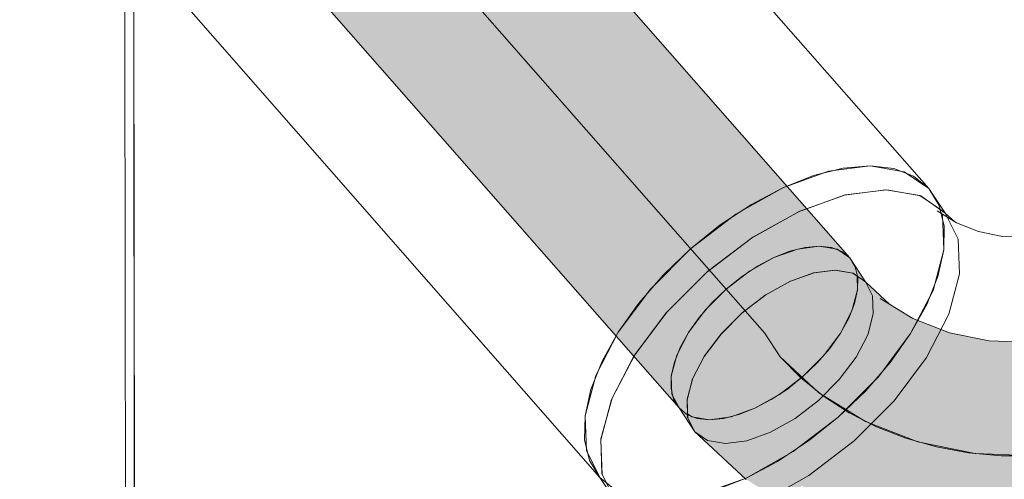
# Model space of a CAD drawing. Header units: millimetres. Extents: x -70269 to 35056, y -51814 to 48966.
# Tile 154 of 220: x -31958 to -31491, y 28676 to 28894. Entities that reach past the tile are written whole.
import ezdxf

# ---------------------------------------------------------------- set-up
doc = ezdxf.new("R2010")
doc.units = ezdxf.units.MM
doc.set_wipeout_variables(frame=1)
doc.linetypes.add('Wipeout_Contour', pattern=[1000, 0, -1000])
doc.layers.add('420-K Ściany', color=7, linetype='Continuous')
doc.layers.add('510-I Elektryczne', color=7, linetype='Continuous')
for name, color, linetype, lineweight, true_color in [('420-K Ściany_Nr_pióra__95', 7, 'Continuous', 20, 0x7c7c7c), ('460 - Stropy_Nr_pióra__95', 7, 'Continuous', 13, 0x7c7c7c), ('510-I Elektryczne_Nr_pióra__172', 7, 'Continuous', 20, 0x663200), ('Nowe_460 - Stropy_Nr_pióra__95', 7, 'Continuous', 13, 0x7c7c7c)]:
    doc.layers.add(name, color=color, linetype=linetype, lineweight=lineweight, true_color=true_color)
doc.layers.add('510-I Elektryczne_Nr_pióra__19', color=255, linetype='Continuous', lineweight=30)
doc.layers.add('XREF', color=8, linetype='Continuous', lineweight=9)

# ---------------------------------------------------------------- blocks, each defined once
blk = doc.blocks.new('parter 2025.10.15')
at = {"layer": '510-I Elektryczne', "linetype": 'Continuous', "lineweight": 5}
for points in [[(667.724, 2357.8), (667.058, 2357.74), (687.54, 2334.396), (688.206, 2334.456)], [(667.724, 2357.8), (667.058, 2357.74), (687.54, 2334.396), (688.206, 2334.456)], [(668.311, 2357.734), (667.724, 2357.8), (688.206, 2334.456), (688.793, 2334.39)], [(668.311, 2357.734), (667.724, 2357.8), (688.206, 2334.456), (688.793, 2334.39)], [(666.333, 2357.557), (665.572, 2357.256), (686.053, 2333.912), (686.815, 2334.213)], [(666.333, 2357.557), (665.572, 2357.256), (686.053, 2333.912), (686.815, 2334.213)], [(667.058, 2357.74), (666.333, 2357.557), (686.815, 2334.213), (687.54, 2334.396)], [(667.058, 2357.74), (666.333, 2357.557), (686.815, 2334.213), (687.54, 2334.396)], [(668.801, 2357.546), (668.311, 2357.734), (688.793, 2334.39), (689.282, 2334.201)], [(668.801, 2357.546), (668.311, 2357.734), (688.793, 2334.39), (689.282, 2334.201)], [(669.179, 2357.239), (668.801, 2357.546), (689.282, 2334.201), (689.66, 2333.895)], [(669.179, 2357.239), (668.801, 2357.546), (689.282, 2334.201), (689.66, 2333.895)], [(664.796, 2356.847), (664.031, 2356.341), (684.512, 2332.996), (685.278, 2333.502)], [(664.796, 2356.847), (664.031, 2356.341), (684.512, 2332.996), (685.278, 2333.502)], [(665.572, 2357.256), (664.796, 2356.847), (685.278, 2333.502), (686.053, 2333.912)], [(665.572, 2357.256), (664.796, 2356.847), (685.278, 2333.502), (686.053, 2333.912)], [(664.031, 2356.341), (663.298, 2355.754), (683.78, 2332.41), (684.512, 2332.996)], [(664.031, 2356.341), (663.298, 2355.754), (683.78, 2332.41), (684.512, 2332.996)], [(663.298, 2355.754), (662.621, 2355.104), (683.103, 2331.76), (683.78, 2332.41)], [(663.298, 2355.754), (662.621, 2355.104), (683.103, 2331.76), (683.78, 2332.41)], [(662.621, 2355.104), (662.02, 2354.41), (682.501, 2331.066), (683.103, 2331.76)], [(662.621, 2355.104), (662.02, 2354.41), (682.501, 2331.066), (683.103, 2331.76)], [(662.02, 2354.41), (661.513, 2353.695), (681.994, 2330.351), (682.501, 2331.066)], [(661.513, 2353.695), (661.115, 2352.979), (681.597, 2329.635), (681.994, 2330.351)], [(661.513, 2353.695), (661.115, 2352.979), (681.597, 2329.635), (681.994, 2330.351)], [(661.115, 2352.979), (660.839, 2352.284), (681.321, 2328.94), (681.597, 2329.635)], [(661.115, 2352.979), (660.839, 2352.284), (681.321, 2328.94), (681.597, 2329.635)], [(660.839, 2352.284), (660.694, 2351.631), (681.175, 2328.287), (681.321, 2328.94)], [(660.839, 2352.284), (660.694, 2351.631), (681.175, 2328.287), (681.321, 2328.94)], [(660.694, 2351.631), (660.682, 2351.041), (681.164, 2327.697), (681.175, 2328.287)], [(660.694, 2351.631), (660.682, 2351.041), (681.164, 2327.697), (681.175, 2328.287)], [(660.682, 2351.041), (660.806, 2350.531), (681.288, 2327.187), (681.164, 2327.697)], [(660.682, 2351.041), (660.806, 2350.531), (681.288, 2327.187), (681.164, 2327.697)], [(660.806, 2350.531), (661.06, 2350.116), (681.542, 2326.772), (681.288, 2327.187)], [(660.806, 2350.531), (661.06, 2350.116), (681.542, 2326.772), (681.288, 2327.187)], [(686.815, 2334.213), (689.606, 2331.033), (689.882, 2331.727), (687.54, 2334.396)], [(686.815, 2334.213), (689.606, 2331.033), (689.882, 2331.727), (687.54, 2334.396)], [(688.206, 2334.456), (687.184, 2334.32), (687.931, 2333.186), (688.953, 2333.322)], [(688.206, 2334.456), (687.184, 2334.32), (687.931, 2333.186), (688.953, 2333.322)], [(687.54, 2334.396), (689.882, 2331.727), (690.027, 2332.38), (688.206, 2334.456)], [(687.54, 2334.396), (689.882, 2331.727), (690.027, 2332.38), (688.206, 2334.456)], [(688.206, 2334.456), (690.027, 2332.38), (690.039, 2332.97), (688.793, 2334.39)], [(689.051, 2334.311), (688.206, 2334.456), (688.953, 2333.322), (689.798, 2333.178)], [(688.206, 2334.456), (690.027, 2332.38), (690.039, 2332.97), (688.793, 2334.39)], [(689.051, 2334.311), (688.206, 2334.456), (688.953, 2333.322), (689.798, 2333.178)], [(688.793, 2334.39), (690.039, 2332.97), (689.915, 2333.48), (689.282, 2334.201)], [(688.793, 2334.39), (690.039, 2332.97), (689.915, 2333.48), (689.282, 2334.201)], [(686.053, 2333.912), (684.893, 2333.261), (685.64, 2332.127), (686.801, 2332.779)], [(686.053, 2333.912), (684.893, 2333.261), (685.64, 2332.127), (686.801, 2332.779)], [(685.278, 2333.502), (688.701, 2329.601), (689.208, 2330.317), (686.053, 2333.912)], [(685.278, 2333.502), (688.701, 2329.601), (689.208, 2330.317), (686.053, 2333.912)], [(687.184, 2334.32), (686.053, 2333.912), (686.801, 2332.779), (687.931, 2333.186)], [(687.184, 2334.32), (686.053, 2333.912), (686.801, 2332.779), (687.931, 2333.186)], [(686.053, 2333.912), (689.208, 2330.317), (689.606, 2331.033), (686.815, 2334.213)], [(686.053, 2333.912), (689.208, 2330.317), (689.606, 2331.033), (686.815, 2334.213)], [(689.66, 2333.895), (689.051, 2334.311), (689.798, 2333.178), (690.408, 2332.762)], [(689.66, 2333.895), (689.051, 2334.311), (689.798, 2333.178), (690.408, 2332.762)], [(689.282, 2334.201), (689.915, 2333.48), (689.66, 2333.895)], [(689.282, 2334.201), (689.915, 2333.48), (689.66, 2333.895)], [(684.512, 2332.996), (688.1, 2328.908), (688.701, 2329.601), (685.278, 2333.502)], [(684.512, 2332.996), (688.1, 2328.908), (688.701, 2329.601), (685.278, 2333.502)], [(684.893, 2333.261), (683.78, 2332.41), (684.527, 2331.276), (685.64, 2332.127)], [(684.893, 2333.261), (683.78, 2332.41), (684.527, 2331.276), (685.64, 2332.127)], [(683.78, 2332.41), (687.423, 2328.258), (688.1, 2328.908), (684.512, 2332.996)], [(683.78, 2332.41), (687.423, 2328.258), (688.1, 2328.908), (684.512, 2332.996)], [(687.962, 2333.194), (686.834, 2332.794), (688.506, 2331.242), (689.48, 2331.786)], [(687.962, 2333.194), (686.834, 2332.794), (688.506, 2331.242), (689.48, 2331.786)], [(687.962, 2333.194), (689.48, 2331.786), (690.365, 2332.037), (688.98, 2333.322)], [(687.962, 2333.194), (689.48, 2331.786), (690.365, 2332.037), (688.98, 2333.322)], [(688.98, 2333.322), (690.365, 2332.037), (691.102, 2331.978), (689.819, 2333.169)], [(688.98, 2333.322), (690.365, 2332.037), (691.102, 2331.978), (689.819, 2333.169)], [(690.421, 2332.746), (689.819, 2333.169), (691.102, 2331.978), (691.539, 2331.709)], [(690.421, 2332.746), (689.819, 2333.169), (691.102, 2331.978), (691.539, 2331.709)], [(690.001, 2333.039), (690.027, 2332.38), (690.775, 2331.247), (690.741, 2332.103), (690.224, 2332.887)], [(690.001, 2333.039), (690.027, 2332.38), (690.775, 2331.247), (690.741, 2332.103), (690.224, 2332.887)], [(686.834, 2332.794), (685.673, 2332.149), (687.511, 2330.443), (688.506, 2331.242)], [(686.834, 2332.794), (685.673, 2332.149), (687.511, 2330.443), (688.506, 2331.242)], [(690.408, 2332.762), (690.224, 2332.887), (690.741, 2332.103)], [(690.408, 2332.762), (690.224, 2332.887), (690.741, 2332.103)], [(683.78, 2332.41), (682.791, 2331.417), (683.539, 2330.284), (684.527, 2331.276)], [(683.78, 2332.41), (682.791, 2331.417), (683.539, 2330.284), (684.527, 2331.276)], [(683.103, 2331.76), (686.69, 2327.671), (687.423, 2328.258), (683.78, 2332.41)], [(683.103, 2331.76), (686.69, 2327.671), (687.423, 2328.258), (683.78, 2332.41)], [(685.673, 2332.149), (684.558, 2331.303), (686.561, 2329.443), (687.511, 2330.443)], [(685.673, 2332.149), (684.558, 2331.303), (686.561, 2329.443), (687.511, 2330.443)], [(690.365, 2332.037), (689.48, 2331.786), (691.303, 2330.66), (692.029, 2331.01)], [(690.365, 2332.037), (689.48, 2331.786), (691.303, 2330.66), (692.029, 2331.01)], [(689.759, 2331.384), (690.507, 2330.251), (690.775, 2331.247), (690.027, 2332.38)], [(689.759, 2331.384), (690.507, 2330.251), (690.775, 2331.247), (690.027, 2332.38)], [(690.365, 2332.037), (692.029, 2331.01), (692.644, 2331.027), (691.102, 2331.978)], [(690.365, 2332.037), (692.029, 2331.01), (692.644, 2331.027), (691.102, 2331.978)], [(682.501, 2331.066), (685.925, 2327.165), (686.69, 2327.671), (683.103, 2331.76)], [(682.501, 2331.066), (685.925, 2327.165), (686.69, 2327.671), (683.103, 2331.76)], [(688.506, 2331.242), (690.515, 2330.002), (691.303, 2330.66), (689.48, 2331.786)], [(688.506, 2331.242), (690.515, 2330.002), (691.303, 2330.66), (689.48, 2331.786)], [(682.791, 2331.417), (681.994, 2330.351), (682.742, 2329.217), (683.539, 2330.284)], [(682.791, 2331.417), (681.994, 2330.351), (682.742, 2329.217), (683.539, 2330.284)], [(684.558, 2331.303), (683.565, 2330.313), (685.722, 2328.311), (686.561, 2329.443)], [(684.558, 2331.303), (683.565, 2330.313), (685.722, 2328.311), (686.561, 2329.443)], [(688.506, 2331.242), (687.511, 2330.443), (689.719, 2329.08), (690.515, 2330.002)], [(688.506, 2331.242), (687.511, 2330.443), (689.719, 2329.08), (690.515, 2330.002)], [(689.208, 2330.317), (689.956, 2329.183), (690.507, 2330.251), (689.759, 2331.384)], [(689.208, 2330.317), (689.956, 2329.183), (690.507, 2330.251), (689.759, 2331.384)], [(681.994, 2330.351), (685.149, 2326.755), (685.925, 2327.165), (682.501, 2331.066)], [(681.994, 2330.351), (685.149, 2326.755), (685.925, 2327.165), (682.501, 2331.066)], [(691.303, 2330.66), (690.515, 2330.002), (692.792, 2329.116), (693.37, 2329.856)], [(691.303, 2330.66), (690.515, 2330.002), (692.792, 2329.116), (693.37, 2329.856)], [(692.029, 2331.01), (691.303, 2330.66), (693.37, 2329.856), (693.915, 2330.276)], [(692.029, 2331.01), (691.303, 2330.66), (693.37, 2329.856), (693.915, 2330.276)], [(692.644, 2331.027), (692.029, 2331.01), (693.915, 2330.276), (694.392, 2330.347)], [(692.644, 2331.027), (692.029, 2331.01), (693.915, 2330.276), (694.392, 2330.347)], [(681.994, 2330.351), (681.443, 2329.283), (682.191, 2328.15), (682.742, 2329.217)], [(681.994, 2330.351), (681.443, 2329.283), (682.191, 2328.15), (682.742, 2329.217)], [(681.597, 2329.635), (684.387, 2326.454), (685.149, 2326.755), (681.994, 2330.351)], [(681.597, 2329.635), (684.387, 2326.454), (685.149, 2326.755), (681.994, 2330.351)], [(683.565, 2330.313), (682.761, 2329.248), (685.052, 2327.122), (685.722, 2328.311)], [(683.565, 2330.313), (682.761, 2329.248), (685.052, 2327.122), (685.722, 2328.311)], [(687.511, 2330.443), (686.561, 2329.443), (688.968, 2327.958), (689.719, 2329.08)], [(687.511, 2330.443), (686.561, 2329.443), (688.968, 2327.958), (689.719, 2329.08)], [(688.411, 2329.25), (689.159, 2328.117), (689.956, 2329.183), (689.208, 2330.317)], [(688.411, 2329.25), (689.159, 2328.117), (689.956, 2329.183), (689.208, 2330.317)], [(693.915, 2330.276), (693.37, 2329.856), (695.609, 2329.402), (695.959, 2329.861)], [(693.915, 2330.276), (693.37, 2329.856), (695.609, 2329.402), (695.959, 2329.861)], [(694.392, 2330.347), (693.915, 2330.276), (695.959, 2329.861), (696.285, 2329.962)], [(694.392, 2330.347), (693.915, 2330.276), (695.959, 2329.861), (696.285, 2329.962)], [(690.515, 2330.002), (689.719, 2329.08), (692.221, 2328.107), (692.792, 2329.116)], [(690.515, 2330.002), (689.719, 2329.08), (692.221, 2328.107), (692.792, 2329.116)], [(693.37, 2329.856), (692.792, 2329.116), (695.259, 2328.615), (695.609, 2329.402)], [(693.37, 2329.856), (692.792, 2329.116), (695.259, 2328.615), (695.609, 2329.402)], [(695.959, 2329.861), (695.609, 2329.402), (697.943, 2329.311), (698.089, 2329.779)], [(695.959, 2329.861), (695.609, 2329.402), (697.943, 2329.311), (698.089, 2329.779)], [(696.285, 2329.962), (695.959, 2329.861), (698.089, 2329.779), (698.259, 2329.886)], [(696.285, 2329.962), (695.959, 2329.861), (698.089, 2329.779), (698.259, 2329.886)], [(681.443, 2329.283), (681.175, 2328.287), (681.923, 2327.154), (682.191, 2328.15)], [(681.443, 2329.283), (681.175, 2328.287), (681.923, 2327.154), (682.191, 2328.15)], [(681.321, 2328.94), (683.663, 2326.271), (684.387, 2326.454), (681.597, 2329.635)], [(681.321, 2328.94), (683.663, 2326.271), (684.387, 2326.454), (681.597, 2329.635)], [(682.761, 2329.248), (682.203, 2328.18), (684.595, 2325.96), (685.052, 2327.122)], [(682.761, 2329.248), (682.203, 2328.18), (684.595, 2325.96), (685.052, 2327.122)], [(686.561, 2329.443), (685.722, 2328.311), (688.315, 2326.71), (688.968, 2327.958)], [(686.561, 2329.443), (685.722, 2328.311), (688.315, 2326.71), (688.968, 2327.958)], [(687.423, 2328.258), (688.17, 2327.124), (689.159, 2328.117), (688.411, 2329.25)], [(687.423, 2328.258), (688.17, 2327.124), (689.159, 2328.117), (688.411, 2329.25)], [(695.609, 2329.402), (695.259, 2328.615), (697.83, 2328.516), (697.943, 2329.311)], [(695.609, 2329.402), (695.259, 2328.615), (697.83, 2328.516), (697.943, 2329.311)], [(681.175, 2328.287), (682.997, 2326.211), (683.663, 2326.271), (681.321, 2328.94)], [(681.175, 2328.287), (682.997, 2326.211), (683.663, 2326.271), (681.321, 2328.94)], [(689.719, 2329.08), (688.968, 2327.958), (691.697, 2326.896), (692.221, 2328.107)], [(689.719, 2329.08), (688.968, 2327.958), (691.697, 2326.896), (692.221, 2328.107)], [(692.792, 2329.116), (692.221, 2328.107), (694.932, 2327.556), (695.259, 2328.615)], [(692.792, 2329.116), (692.221, 2328.107), (694.932, 2327.556), (695.259, 2328.615)], [(681.164, 2327.697), (682.41, 2326.277), (682.997, 2326.211), (681.175, 2328.287)], [(681.164, 2327.697), (682.41, 2326.277), (682.997, 2326.211), (681.175, 2328.287)], [(681.175, 2328.287), (681.209, 2327.431), (681.957, 2326.298), (681.923, 2327.154)], [(681.175, 2328.287), (681.209, 2327.431), (681.957, 2326.298), (681.923, 2327.154)], [(685.722, 2328.311), (685.052, 2327.122), (687.804, 2325.424), (688.315, 2326.71)], [(685.722, 2328.311), (685.052, 2327.122), (687.804, 2325.424), (688.315, 2326.71)], [(695.259, 2328.615), (694.932, 2327.556), (697.759, 2327.447), (697.83, 2328.516)], [(695.259, 2328.615), (694.932, 2327.556), (697.759, 2327.447), (697.83, 2328.516)], [(681.926, 2327.181), (684.382, 2324.901), (684.595, 2325.96), (682.203, 2328.18)], [(681.926, 2327.181), (684.382, 2324.901), (684.595, 2325.96), (682.203, 2328.18)], [(686.31, 2327.407), (687.058, 2326.273), (688.17, 2327.124), (687.423, 2328.258)], [(686.31, 2327.407), (687.058, 2326.273), (688.17, 2327.124), (687.423, 2328.258)], [(688.968, 2327.958), (688.315, 2326.71), (691.254, 2325.567), (691.697, 2326.896)], [(688.968, 2327.958), (688.315, 2326.71), (691.254, 2325.567), (691.697, 2326.896)], [(692.221, 2328.107), (691.697, 2326.896), (694.652, 2326.296), (694.932, 2327.556)], [(692.221, 2328.107), (691.697, 2326.896), (694.652, 2326.296), (694.932, 2327.556)], [(682.41, 2326.277), (681.164, 2327.697), (681.288, 2327.187), (681.92, 2326.466)], [(682.41, 2326.277), (681.164, 2327.697), (681.288, 2327.187), (681.92, 2326.466)], [(681.209, 2327.431), (681.542, 2326.772), (682.29, 2325.639), (681.957, 2326.298)], [(681.209, 2327.431), (681.542, 2326.772), (682.29, 2325.639), (681.957, 2326.298)], [(685.149, 2326.755), (685.897, 2325.622), (687.058, 2326.273), (686.31, 2327.407)], [(685.149, 2326.755), (685.897, 2325.622), (687.058, 2326.273), (686.31, 2327.407)], [(694.932, 2327.556), (694.652, 2326.296), (697.734, 2326.177), (697.759, 2327.447)], [(694.932, 2327.556), (694.652, 2326.296), (697.734, 2326.177), (697.759, 2327.447)], [(681.288, 2327.187), (681.542, 2326.772), (681.92, 2326.466)], [(681.288, 2327.187), (681.542, 2326.772), (681.92, 2326.466)], [(684.382, 2324.901), (681.926, 2327.181), (681.951, 2326.319), (684.429, 2324.02)], [(684.382, 2324.901), (681.926, 2327.181), (681.951, 2326.319), (684.429, 2324.02)], [(685.052, 2327.122), (684.595, 2325.96), (687.469, 2324.185), (687.804, 2325.424)], [(685.052, 2327.122), (684.595, 2325.96), (687.469, 2324.185), (687.804, 2325.424)], [(691.697, 2326.896), (691.254, 2325.567), (694.437, 2324.921), (694.652, 2326.296)], [(691.697, 2326.896), (691.254, 2325.567), (694.437, 2324.921), (694.652, 2326.296)], [(682.152, 2326.356), (681.949, 2326.495), (681.957, 2326.298), (682.29, 2325.639), (682.899, 2325.223)], [(682.152, 2326.356), (681.949, 2326.495), (681.957, 2326.298), (682.29, 2325.639), (682.899, 2325.223)], [(684.019, 2326.347), (684.766, 2325.214), (685.897, 2325.622), (685.149, 2326.755)], [(684.019, 2326.347), (684.766, 2325.214), (685.897, 2325.622), (685.149, 2326.755)], [(688.315, 2326.71), (687.804, 2325.424), (690.923, 2324.21), (691.254, 2325.567)], [(688.315, 2326.71), (687.804, 2325.424), (690.923, 2324.21), (691.254, 2325.567)], [(681.951, 2326.319), (682.276, 2325.654), (684.732, 2323.375), (684.429, 2324.02)], [(681.951, 2326.319), (682.276, 2325.654), (684.732, 2323.375), (684.429, 2324.02)], [(682.152, 2326.356), (682.899, 2325.223), (683.744, 2325.078), (682.997, 2326.211)], [(682.152, 2326.356), (682.899, 2325.223), (683.744, 2325.078), (682.997, 2326.211)], [(682.997, 2326.211), (683.744, 2325.078), (684.766, 2325.214), (684.019, 2326.347)], [(682.997, 2326.211), (683.744, 2325.078), (684.766, 2325.214), (684.019, 2326.347)], [(684.595, 2325.96), (684.382, 2324.901), (687.333, 2323.08), (687.469, 2324.185)], [(684.595, 2325.96), (684.382, 2324.901), (687.333, 2323.08), (687.469, 2324.185)], [(694.652, 2326.296), (694.437, 2324.921), (697.756, 2324.793), (697.734, 2326.177)], [(694.652, 2326.296), (694.437, 2324.921), (697.756, 2324.793), (697.734, 2326.177)], [(691.254, 2325.567), (690.923, 2324.21), (694.302, 2323.524), (694.437, 2324.921)], [(691.254, 2325.567), (690.923, 2324.21), (694.302, 2323.524), (694.437, 2324.921)], [(687.804, 2325.424), (687.469, 2324.185), (690.727, 2322.918), (690.923, 2324.21)], [(687.804, 2325.424), (687.469, 2324.185), (690.727, 2322.918), (690.923, 2324.21)], [(684.382, 2324.901), (684.429, 2324.02), (687.407, 2322.182), (687.333, 2323.08)], [(684.382, 2324.901), (684.429, 2324.02), (687.407, 2322.182), (687.333, 2323.08)], [(694.437, 2324.921), (694.302, 2323.524), (697.825, 2323.388), (697.756, 2324.793)], [(694.437, 2324.921), (694.302, 2323.524), (697.825, 2323.388), (697.756, 2324.793)], [(687.469, 2324.185), (687.333, 2323.08), (690.678, 2321.779), (690.727, 2322.918)], [(687.469, 2324.185), (687.333, 2323.08), (690.678, 2321.779), (690.727, 2322.918)], [(690.923, 2324.21), (690.727, 2322.918), (694.256, 2322.201), (694.302, 2323.524)], [(690.923, 2324.21), (690.727, 2322.918), (694.256, 2322.201), (694.302, 2323.524)], [(687.407, 2322.182), (684.429, 2324.02), (684.732, 2323.375), (687.683, 2321.553)], [(687.407, 2322.182), (684.429, 2324.02), (684.732, 2323.375), (687.683, 2321.553)], [(694.302, 2323.524), (694.256, 2322.201), (697.935, 2322.059), (697.825, 2323.388)], [(694.302, 2323.524), (694.256, 2322.201), (697.935, 2322.059), (697.825, 2323.388)]]:
    blk.add_hatch(color=8, dxfattribs=at).paths.add_polyline_path(points)
at = {"layer": '510-I Elektryczne_Nr_pióra__172', "color": 8, "linetype": 'Continuous', "lineweight": 5}
for p, q in [((672.937, 2360.537), (693.419, 2337.193)), ((672.937, 2360.537), (693.419, 2337.193)), ((669.179, 2357.239), (689.66, 2333.895)), ((669.179, 2357.239), (689.66, 2333.895)), ((661.06, 2350.116), (681.542, 2326.772)), ((661.06, 2350.116), (681.542, 2326.772)), ((657.302, 2346.819), (677.784, 2323.475)), ((657.302, 2346.819), (677.784, 2323.475)), ((689.335, 2338.158), (687.939, 2337.805)), ((689.335, 2338.158), (687.939, 2337.805)), ((690.618, 2338.273), (688.649, 2338.011)), ((690.618, 2338.273), (688.649, 2338.011)), ((690.618, 2338.273), (689.335, 2338.158)), ((690.618, 2338.273), (689.335, 2338.158)), ((691.748, 2338.146), (690.618, 2338.273)), ((692.245, 2337.994), (690.618, 2338.273)), ((691.748, 2338.146), (690.618, 2338.273)), ((692.245, 2337.994), (690.618, 2338.273)), ((692.691, 2337.783), (691.748, 2338.146)), ((692.691, 2337.783), (691.748, 2338.146)), ((688.649, 2338.011), (686.472, 2337.226)), ((688.649, 2338.011), (686.472, 2337.226)), ((687.939, 2337.805), (686.472, 2337.226)), ((687.939, 2337.805), (686.472, 2337.226)), ((693.419, 2337.193), (692.245, 2337.994)), ((693.419, 2337.193), (692.245, 2337.994)), ((693.419, 2337.193), (692.691, 2337.783)), ((693.419, 2337.193), (692.691, 2337.783)), ((686.472, 2337.226), (684.236, 2335.971)), ((686.472, 2337.226), (684.236, 2335.971)), ((686.472, 2337.226), (684.979, 2336.437)), ((686.472, 2337.226), (684.979, 2336.437)), ((693.909, 2336.394), (693.419, 2337.193)), ((693.419, 2337.193), (694.166, 2336.059)), ((693.909, 2336.394), (693.419, 2337.193)), ((693.419, 2337.193), (694.166, 2336.059)), ((689.396, 2336.877), (687.22, 2336.092)), ((689.396, 2336.877), (687.22, 2336.092)), ((689.456, 2336.892), (687.283, 2336.121)), ((689.456, 2336.892), (687.283, 2336.121)), ((691.365, 2337.139), (689.396, 2336.877)), ((691.365, 2337.139), (689.396, 2336.877)), ((691.417, 2337.139), (689.456, 2336.892)), ((691.417, 2337.139), (689.456, 2336.892)), ((692.992, 2336.86), (691.365, 2337.139)), ((692.992, 2336.86), (691.365, 2337.139)), ((693.032, 2336.845), (691.417, 2337.139)), ((693.032, 2336.845), (691.417, 2337.139)), ((694.166, 2336.059), (692.992, 2336.86)), ((694.166, 2336.059), (692.992, 2336.86)), ((694.192, 2336.029), (693.032, 2336.845)), ((694.192, 2336.029), (693.032, 2336.845)), ((684.979, 2336.437), (683.504, 2335.462)), ((684.979, 2336.437), (683.504, 2335.462)), ((694.06, 2335.924), (693.9, 2336.241)), ((694.06, 2335.924), (693.9, 2336.241)), ((694.147, 2335.412), (693.909, 2336.394)), ((694.147, 2335.412), (693.909, 2336.394)), ((684.236, 2335.971), (682.093, 2334.332)), ((684.236, 2335.971), (682.093, 2334.332)), ((687.22, 2336.092), (684.984, 2334.837)), ((687.22, 2336.092), (684.984, 2334.837)), ((687.283, 2336.121), (685.047, 2334.879)), ((687.283, 2336.121), (685.047, 2334.879)), ((693.802, 2336.13), (694.727, 2335.559)), ((693.802, 2336.13), (694.727, 2335.559)), ((694.125, 2334.275), (694.06, 2335.924)), ((694.125, 2334.275), (694.06, 2335.924)), ((694.808, 2334.791), (694.166, 2336.059)), ((694.808, 2334.791), (694.166, 2336.059)), ((694.192, 2336.029), (694.643, 2335.611)), ((694.192, 2336.029), (694.643, 2335.611)), ((683.504, 2335.462), (682.093, 2334.332)), ((683.504, 2335.462), (682.093, 2334.332)), ((694.125, 2334.275), (694.147, 2335.412)), ((694.125, 2334.275), (694.147, 2335.412)), ((694.727, 2335.559), (695.776, 2335.151)), ((694.727, 2335.559), (695.776, 2335.151)), ((684.984, 2334.837), (682.841, 2333.198)), ((684.984, 2334.837), (682.841, 2333.198)), ((685.047, 2334.879), (682.899, 2333.249)), ((685.047, 2334.879), (682.899, 2333.249)), ((695.776, 2335.151), (696.911, 2334.921)), ((695.776, 2335.151), (696.911, 2334.921)), ((696.911, 2334.921), (698.095, 2334.875)), ((696.911, 2334.921), (698.095, 2334.875)), ((687.54, 2334.396), (686.815, 2334.213)), ((687.54, 2334.396), (686.815, 2334.213)), ((688.206, 2334.456), (687.184, 2334.32)), ((688.206, 2334.456), (687.184, 2334.32)), ((688.206, 2334.456), (687.54, 2334.396)), ((688.206, 2334.456), (687.54, 2334.396)), ((688.793, 2334.39), (688.206, 2334.456)), ((689.051, 2334.311), (688.206, 2334.456)), ((688.793, 2334.39), (688.206, 2334.456)), ((689.051, 2334.311), (688.206, 2334.456)), ((689.282, 2334.201), (688.793, 2334.39)), ((689.282, 2334.201), (688.793, 2334.39)), ((694.873, 2333.141), (694.808, 2334.791)), ((694.873, 2333.141), (694.808, 2334.791)), ((682.093, 2334.332), (680.19, 2332.42)), ((682.093, 2334.332), (680.19, 2332.42)), ((682.093, 2334.332), (680.789, 2333.08)), ((682.093, 2334.332), (680.789, 2333.08)), ((686.053, 2333.912), (684.893, 2333.261)), ((686.053, 2333.912), (684.893, 2333.261)), ((686.053, 2333.912), (685.278, 2333.502)), ((686.053, 2333.912), (685.278, 2333.502)), ((687.184, 2334.32), (686.053, 2333.912)), ((687.184, 2334.32), (686.053, 2333.912)), ((686.815, 2334.213), (686.053, 2333.912)), ((686.815, 2334.213), (686.053, 2333.912)), ((689.66, 2333.895), (689.051, 2334.311)), ((689.66, 2333.895), (689.051, 2334.311)), ((689.66, 2333.895), (689.282, 2334.201)), ((689.66, 2333.895), (689.282, 2334.201)), ((689.915, 2333.48), (689.66, 2333.895)), ((689.66, 2333.895), (690.408, 2332.762)), ((689.915, 2333.48), (689.66, 2333.895)), ((689.66, 2333.895), (690.408, 2332.762)), ((693.61, 2332.357), (694.125, 2334.275)), ((693.61, 2332.357), (694.125, 2334.275)), ((693.845, 2333.018), (694.125, 2334.275)), ((693.845, 2333.018), (694.125, 2334.275)), ((685.278, 2333.502), (684.512, 2332.996)), ((685.278, 2333.502), (684.512, 2332.996)), ((690.039, 2332.97), (689.915, 2333.48)), ((690.039, 2332.97), (689.915, 2333.48)), ((680.789, 2333.08), (679.631, 2331.745)), ((680.789, 2333.08), (679.631, 2331.745)), ((682.841, 2333.198), (680.937, 2331.287)), ((682.841, 2333.198), (680.937, 2331.287)), ((682.899, 2333.249), (680.987, 2331.344)), ((682.899, 2333.249), (680.987, 2331.344)), ((684.893, 2333.261), (683.78, 2332.41)), ((684.893, 2333.261), (683.78, 2332.41)), ((684.512, 2332.996), (683.78, 2332.41)), ((684.512, 2332.996), (683.78, 2332.41)), ((687.931, 2333.186), (686.801, 2332.779)), ((687.931, 2333.186), (686.801, 2332.779)), ((687.962, 2333.194), (686.834, 2332.794)), ((687.962, 2333.194), (686.834, 2332.794)), ((688.953, 2333.322), (687.931, 2333.186)), ((688.953, 2333.322), (687.931, 2333.186)), ((688.98, 2333.322), (687.962, 2333.194)), ((688.98, 2333.322), (687.962, 2333.194)), ((689.798, 2333.178), (688.953, 2333.322)), ((689.798, 2333.178), (688.953, 2333.322)), ((689.819, 2333.169), (688.98, 2333.322)), ((689.819, 2333.169), (688.98, 2333.322)), ((690.408, 2332.762), (689.798, 2333.178)), ((690.408, 2332.762), (689.798, 2333.178)), ((690.421, 2332.746), (689.819, 2333.169)), ((690.421, 2332.746), (689.819, 2333.169)), ((690.027, 2332.38), (690.001, 2333.039)), ((690.027, 2332.38), (690.001, 2333.039)), ((690.027, 2332.38), (690.039, 2332.97)), ((690.027, 2332.38), (690.039, 2332.97)), ((693.313, 2331.68), (693.845, 2333.018)), ((693.313, 2331.68), (693.845, 2333.018)), ((694.357, 2331.223), (694.873, 2333.141)), ((694.357, 2331.223), (694.873, 2333.141)), ((686.801, 2332.779), (685.64, 2332.127)), ((686.801, 2332.779), (685.64, 2332.127)), ((686.834, 2332.794), (685.673, 2332.149)), ((686.834, 2332.794), (685.673, 2332.149)), ((690.741, 2332.103), (690.408, 2332.762)), ((690.741, 2332.103), (690.408, 2332.762)), ((690.421, 2332.746), (691.539, 2331.709)), ((690.421, 2332.746), (691.539, 2331.709)), ((680.19, 2332.42), (678.655, 2330.367)), ((680.19, 2332.42), (678.655, 2330.367)), ((683.78, 2332.41), (682.791, 2331.417)), ((683.78, 2332.41), (682.791, 2331.417)), ((683.78, 2332.41), (683.103, 2331.76)), ((683.78, 2332.41), (683.103, 2331.76)), ((685.64, 2332.127), (684.527, 2331.276)), ((685.64, 2332.127), (684.527, 2331.276)), ((685.673, 2332.149), (684.558, 2331.303)), ((685.673, 2332.149), (684.558, 2331.303)), ((689.759, 2331.384), (690.027, 2332.38)), ((689.759, 2331.384), (690.027, 2332.38)), ((689.882, 2331.727), (690.027, 2332.38)), ((689.882, 2331.727), (690.027, 2332.38)), ((690.775, 2331.247), (690.741, 2332.103)), ((690.775, 2331.247), (690.741, 2332.103)), ((692.548, 2330.301), (693.61, 2332.357)), ((692.548, 2330.301), (693.61, 2332.357)), ((679.631, 2331.745), (678.655, 2330.367)), ((679.631, 2331.745), (678.655, 2330.367)), ((683.103, 2331.76), (682.501, 2331.066)), ((683.103, 2331.76), (682.501, 2331.066)), ((689.606, 2331.033), (689.882, 2331.727)), ((689.606, 2331.033), (689.882, 2331.727)), ((691.102, 2331.978), (692.644, 2331.027)), ((691.102, 2331.978), (692.644, 2331.027)), ((692.548, 2330.301), (693.313, 2331.68)), ((692.548, 2330.301), (693.313, 2331.68)), ((680.937, 2331.287), (679.402, 2329.233)), ((680.937, 2331.287), (679.402, 2329.233)), ((680.987, 2331.344), (679.44, 2329.292)), ((680.987, 2331.344), (679.44, 2329.292)), ((682.791, 2331.417), (681.994, 2330.351)), ((682.791, 2331.417), (681.994, 2330.351)), ((684.527, 2331.276), (683.539, 2330.284)), ((684.527, 2331.276), (683.539, 2330.284)), ((684.558, 2331.303), (683.565, 2330.313)), ((684.558, 2331.303), (683.565, 2330.313)), ((689.208, 2330.317), (689.759, 2331.384)), ((689.208, 2330.317), (689.759, 2331.384)), ((690.507, 2330.251), (690.775, 2331.247)), ((690.507, 2330.251), (690.775, 2331.247)), ((693.295, 2329.167), (694.357, 2331.223)), ((693.295, 2329.167), (694.357, 2331.223)), ((682.501, 2331.066), (681.994, 2330.351)), ((682.501, 2331.066), (681.994, 2330.351)), ((689.208, 2330.317), (689.606, 2331.033)), ((689.208, 2330.317), (689.606, 2331.033)), ((692.644, 2331.027), (694.392, 2330.347)), ((692.644, 2331.027), (694.392, 2330.347)), ((678.655, 2330.367), (677.593, 2328.311)), ((678.655, 2330.367), (677.593, 2328.311)), ((678.655, 2330.367), (677.889, 2328.987)), ((678.655, 2330.367), (677.889, 2328.987)), ((681.994, 2330.351), (681.443, 2329.283)), ((681.994, 2330.351), (681.443, 2329.283)), ((681.994, 2330.351), (681.597, 2329.635)), ((681.994, 2330.351), (681.597, 2329.635)), ((683.539, 2330.284), (682.742, 2329.217)), ((683.539, 2330.284), (682.742, 2329.217)), ((683.565, 2330.313), (682.761, 2329.248)), ((683.565, 2330.313), (682.761, 2329.248)), ((688.411, 2329.25), (689.208, 2330.317)), ((688.411, 2329.25), (689.208, 2330.317)), ((688.701, 2329.601), (689.208, 2330.317)), ((688.701, 2329.601), (689.208, 2330.317)), ((689.956, 2329.183), (690.507, 2330.251)), ((689.956, 2329.183), (690.507, 2330.251)), ((691.013, 2328.247), (692.548, 2330.301)), ((691.013, 2328.247), (692.548, 2330.301)), ((691.571, 2328.923), (692.548, 2330.301)), ((691.571, 2328.923), (692.548, 2330.301)), ((694.392, 2330.347), (696.285, 2329.962)), ((694.392, 2330.347), (696.285, 2329.962)), ((696.285, 2329.962), (698.259, 2329.886)), ((696.285, 2329.962), (698.259, 2329.886)), ((679.402, 2329.233), (678.341, 2327.177)), ((679.402, 2329.233), (678.341, 2327.177)), ((679.44, 2329.292), (678.363, 2327.235)), ((679.44, 2329.292), (678.363, 2327.235)), ((681.443, 2329.283), (681.175, 2328.287)), ((681.443, 2329.283), (681.175, 2328.287)), ((681.597, 2329.635), (681.321, 2328.94)), ((681.597, 2329.635), (681.321, 2328.94)), ((682.742, 2329.217), (682.191, 2328.15)), ((682.742, 2329.217), (682.191, 2328.15)), ((682.761, 2329.248), (682.203, 2328.18)), ((682.761, 2329.248), (682.203, 2328.18)), ((687.423, 2328.258), (688.411, 2329.25)), ((687.423, 2328.258), (688.411, 2329.25)), ((688.1, 2328.908), (688.701, 2329.601)), ((688.1, 2328.908), (688.701, 2329.601)), ((677.889, 2328.987), (677.358, 2327.649)), ((677.889, 2328.987), (677.358, 2327.649)), ((681.321, 2328.94), (681.175, 2328.287)), ((681.321, 2328.94), (681.175, 2328.287)), ((687.423, 2328.258), (688.1, 2328.908)), ((687.423, 2328.258), (688.1, 2328.908)), ((689.159, 2328.117), (689.956, 2329.183)), ((689.159, 2328.117), (689.956, 2329.183)), ((690.413, 2327.587), (691.571, 2328.923)), ((690.413, 2327.587), (691.571, 2328.923)), ((691.76, 2327.114), (693.295, 2329.167)), ((691.76, 2327.114), (693.295, 2329.167)), ((677.593, 2328.311), (677.077, 2326.393)), ((677.593, 2328.311), (677.077, 2326.393)), ((681.175, 2328.287), (681.164, 2327.697)), ((681.175, 2328.287), (681.164, 2327.697)), ((681.175, 2328.287), (681.209, 2327.431)), ((681.175, 2328.287), (681.209, 2327.431)), ((682.191, 2328.15), (681.923, 2327.154)), ((682.191, 2328.15), (681.923, 2327.154)), ((682.203, 2328.18), (681.926, 2327.181)), ((682.203, 2328.18), (681.926, 2327.181)), ((686.31, 2327.407), (687.423, 2328.258)), ((686.31, 2327.407), (687.423, 2328.258)), ((686.69, 2327.671), (687.423, 2328.258)), ((686.69, 2327.671), (687.423, 2328.258)), ((688.17, 2327.124), (689.159, 2328.117)), ((688.17, 2327.124), (689.159, 2328.117)), ((689.109, 2326.336), (691.013, 2328.247)), ((689.109, 2326.336), (691.013, 2328.247)), ((677.358, 2327.649), (677.077, 2326.393)), ((677.358, 2327.649), (677.077, 2326.393)), ((681.164, 2327.697), (681.288, 2327.187)), ((681.164, 2327.697), (681.288, 2327.187)), ((681.209, 2327.431), (681.542, 2326.772)), ((681.209, 2327.431), (681.542, 2326.772)), ((685.149, 2326.755), (686.31, 2327.407)), ((685.149, 2326.755), (686.31, 2327.407)), ((685.925, 2327.165), (686.69, 2327.671)), ((685.925, 2327.165), (686.69, 2327.671)), ((689.109, 2326.336), (690.413, 2327.587)), ((689.109, 2326.336), (690.413, 2327.587)), ((678.341, 2327.177), (677.825, 2325.259)), ((678.341, 2327.177), (677.825, 2325.259)), ((678.363, 2327.235), (677.831, 2325.311)), ((678.363, 2327.235), (677.831, 2325.311)), ((681.288, 2327.187), (681.542, 2326.772)), ((681.288, 2327.187), (681.542, 2326.772)), ((681.923, 2327.154), (681.957, 2326.298)), ((681.923, 2327.154), (681.957, 2326.298)), ((681.926, 2327.181), (681.951, 2326.319)), ((681.926, 2327.181), (681.951, 2326.319)), ((685.149, 2326.755), (685.925, 2327.165)), ((685.149, 2326.755), (685.925, 2327.165)), ((687.058, 2326.273), (688.17, 2327.124)), ((687.058, 2326.273), (688.17, 2327.124)), ((689.857, 2325.202), (691.76, 2327.114)), ((689.857, 2325.202), (691.76, 2327.114)), ((681.542, 2326.772), (681.92, 2326.466)), ((681.542, 2326.772), (682.29, 2325.639)), ((681.542, 2326.772), (681.92, 2326.466)), ((681.542, 2326.772), (682.29, 2325.639)), ((681.92, 2326.466), (682.41, 2326.277)), ((681.92, 2326.466), (682.41, 2326.277)), ((681.949, 2326.495), (682.152, 2326.356)), ((681.949, 2326.495), (682.152, 2326.356)), ((683.663, 2326.271), (684.387, 2326.454)), ((683.663, 2326.271), (684.387, 2326.454)), ((684.019, 2326.347), (685.149, 2326.755)), ((684.019, 2326.347), (685.149, 2326.755)), ((684.387, 2326.454), (685.149, 2326.755)), ((684.387, 2326.454), (685.149, 2326.755)), ((677.077, 2326.393), (677.055, 2325.256)), ((677.077, 2326.393), (677.055, 2325.256)), ((677.077, 2326.393), (677.142, 2324.743)), ((677.077, 2326.393), (677.142, 2324.743)), ((681.951, 2326.319), (682.276, 2325.654)), ((681.951, 2326.319), (682.276, 2325.654)), ((681.957, 2326.298), (682.29, 2325.639)), ((681.957, 2326.298), (682.29, 2325.639)), ((682.152, 2326.356), (682.997, 2326.211)), ((682.152, 2326.356), (682.997, 2326.211)), ((682.41, 2326.277), (682.997, 2326.211)), ((682.41, 2326.277), (682.997, 2326.211)), ((682.997, 2326.211), (684.019, 2326.347)), ((682.997, 2326.211), (684.019, 2326.347)), ((682.997, 2326.211), (683.663, 2326.271)), ((682.997, 2326.211), (683.663, 2326.271)), ((685.897, 2325.622), (687.058, 2326.273)), ((685.897, 2325.622), (687.058, 2326.273)), ((686.966, 2324.697), (689.109, 2326.336)), ((686.966, 2324.697), (689.109, 2326.336)), ((687.698, 2325.205), (689.109, 2326.336)), ((687.698, 2325.205), (689.109, 2326.336)), ((682.276, 2325.654), (684.732, 2323.375)), ((682.276, 2325.654), (684.732, 2323.375)), ((682.29, 2325.639), (682.899, 2325.223)), ((682.29, 2325.639), (682.899, 2325.223)), ((684.766, 2325.214), (685.897, 2325.622)), ((684.766, 2325.214), (685.897, 2325.622)), ((677.055, 2325.256), (677.293, 2324.273)), ((677.055, 2325.256), (677.293, 2324.273)), ((677.825, 2325.259), (677.89, 2323.61)), ((677.825, 2325.259), (677.89, 2323.61)), ((677.831, 2325.311), (677.88, 2323.652)), ((677.831, 2325.311), (677.88, 2323.652)), ((682.899, 2325.223), (683.744, 2325.078)), ((682.899, 2325.223), (683.744, 2325.078)), ((683.744, 2325.078), (684.766, 2325.214)), ((683.744, 2325.078), (684.766, 2325.214)), ((686.224, 2324.231), (687.698, 2325.205)), ((686.224, 2324.231), (687.698, 2325.205)), ((687.714, 2323.563), (689.857, 2325.202)), ((687.714, 2323.563), (689.857, 2325.202)), ((677.142, 2324.743), (677.784, 2323.475)), ((677.142, 2324.743), (677.784, 2323.475)), ((684.73, 2323.442), (686.966, 2324.697)), ((684.73, 2323.442), (686.966, 2324.697)), ((677.293, 2324.273), (677.784, 2323.475)), ((677.293, 2324.273), (677.784, 2323.475)), ((684.73, 2323.442), (686.224, 2324.231)), ((684.73, 2323.442), (686.224, 2324.231)), ((677.88, 2323.652), (678.505, 2322.371)), ((677.88, 2323.652), (678.505, 2322.371)), ((677.89, 2323.61), (678.531, 2322.341)), ((677.89, 2323.61), (678.531, 2322.341)), ((677.784, 2323.475), (678.512, 2322.885)), ((677.784, 2323.475), (678.531, 2322.341)), ((677.784, 2323.475), (678.512, 2322.885)), ((677.784, 2323.475), (678.531, 2322.341)), ((682.554, 2322.657), (684.73, 2323.442)), ((682.554, 2322.657), (684.73, 2323.442)), ((683.263, 2322.862), (684.73, 2323.442)), ((683.263, 2322.862), (684.73, 2323.442)), ((685.478, 2322.308), (687.714, 2323.563)), ((685.478, 2322.308), (687.714, 2323.563))]:
    blk.add_line(p, q, dxfattribs=at)
at = {"layer": '510-I Elektryczne_Nr_pióra__19', "color": 8, "linetype": 'Continuous', "lineweight": 5}
for p, q in [((665.12, 2353.678), (685.601, 2330.334)), ((665.12, 2353.678), (685.601, 2330.334)), ((685.601, 2330.334), (686.349, 2329.2)), ((685.601, 2330.334), (686.349, 2329.2)), ((688.186, 2327.495), (686.349, 2329.2)), ((688.186, 2327.495), (686.349, 2329.2)), ((690.395, 2326.132), (688.186, 2327.495)), ((690.395, 2326.132), (688.186, 2327.495)), ((692.897, 2325.158), (690.395, 2326.132)), ((692.897, 2325.158), (690.395, 2326.132)), ((695.608, 2324.608), (692.897, 2325.158)), ((695.608, 2324.608), (692.897, 2325.158)), ((698.435, 2324.499), (695.608, 2324.608)), ((698.435, 2324.499), (695.608, 2324.608))]:
    blk.add_line(p, q, dxfattribs=at)
at = {"layer": '510-I Elektryczne_Nr_pióra__19', "color": 8, "linetype": 'Continuous', "lineweight": 5, "flags": 128}
blk.add_lwpolyline([(686.349, 2329.2), (687.32, 2328.214), (688.415, 2327.325), (689.622, 2326.545), (690.928, 2325.88), (692.32, 2325.339), (693.782, 2324.927), (695.3, 2324.647), (696.856, 2324.504), (698.435, 2324.499)], dxfattribs=at)
blk.add_lwpolyline([(686.349, 2329.2), (687.32, 2328.214), (688.415, 2327.325), (689.622, 2326.545), (690.928, 2325.88), (692.32, 2325.339), (693.782, 2324.927), (695.3, 2324.647), (696.856, 2324.504), (698.435, 2324.499)], dxfattribs=at)
at = {"color": 8, "linetype": 'Wipeout_Contour', "lineweight": 5, "ltscale": 20165.322229}
blk.add_wipeout([(621.926, 2570.699), (622.253, 2309.766), (655.253, 2309.766), (655.122, 2413.809), (642.01, 2413.809), (642.01, 2453.809), (655.072, 2453.809), (654.925, 2570.741)], dxfattribs=at).dxf.layer = '420-K Ściany'
at = {"layer": '420-K Ściany_Nr_pióra__95', "color": 8, "linetype": 'Continuous', "lineweight": 5, "flags": 128}
blk.add_lwpolyline([(655.253, 2309.766), (655.122, 2413.809)], dxfattribs=at)
blk.add_lwpolyline([(655.253, 2309.766), (655.122, 2413.809)], dxfattribs=at)
at = {"layer": '460 - Stropy_Nr_pióra__95', "color": 8, "linetype": 'Continuous', "lineweight": 5, "flags": 128}
blk.add_lwpolyline([(6.752, 7.866), (658.572, 7.047), (655.727, 2276.766), (655.137, 2747.249), (654.747, 3058.701), (10.584, 3058.701)], close=True, dxfattribs=at)
at = {"layer": 'Nowe_460 - Stropy_Nr_pióra__95', "color": 8, "linetype": 'Continuous', "lineweight": 5, "flags": 128}
blk.add_lwpolyline([(1099.745, 2747.249), (655.137, 2747.249), (655.727, 2276.766), (1099.745, 2276.766)], close=True, dxfattribs=at)

msp = doc.modelspace()

# ---------------------------------------------------------------- block references
at = {"layer": 'XREF', "xscale": 10, "yscale": 10, "zscale": 10}
msp.add_blockref('parter 2025.10.15', (-38460.61, 5442.28), dxfattribs=at)

doc.saveas('drawing.dxf')
